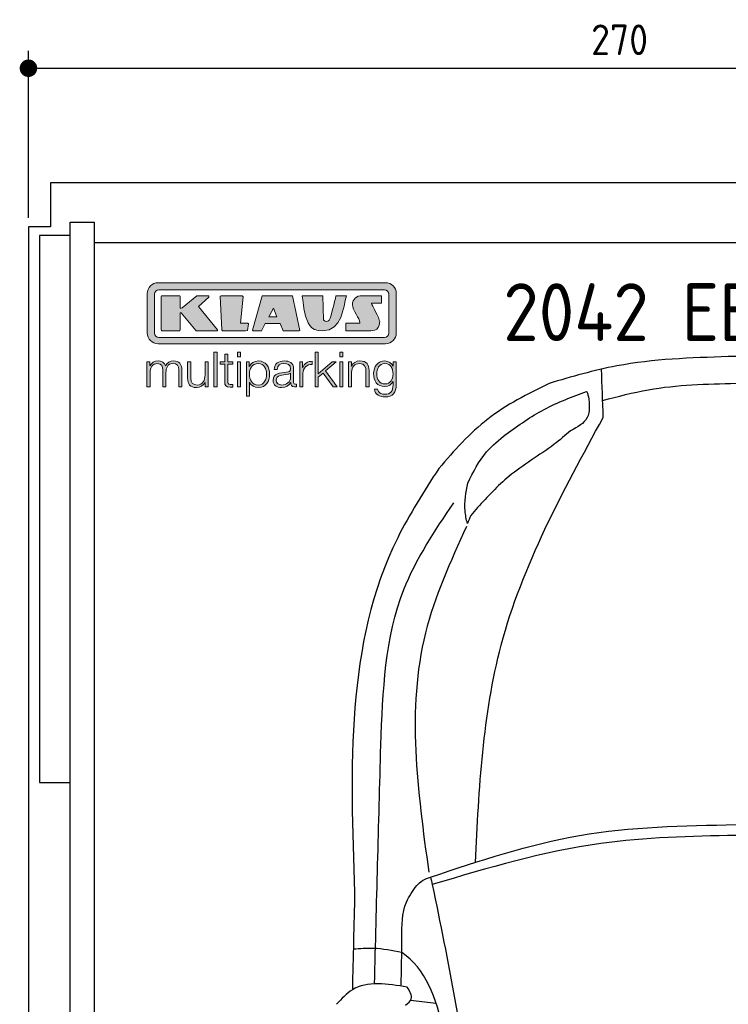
# Model space of a CAD drawing. Header units: millimetres. Extents: x -20 to 3211, y -1049 to 5673.
# Tile 3 of 4: x -20 to 1598, y 3423 to 5673. Entities that reach past the tile are written whole.
import ezdxf

# ---------------------------------------------------------------- set-up
doc = ezdxf.new("R2010")
doc.units = ezdxf.units.MM
for name, color, linetype in [('4', 3, 'Continuous'), ('5', 3, 'Continuous'), ('car', 1, 'Continuous'), ('Logo', 7, 'Continuous')]:
    doc.layers.add(name, color=color, linetype=linetype)
doc.styles.get("Standard").update_dxf_attribs({"font": 'ISOCP.SHX'})
doc.dimstyles.new('GEN-ISO', dxfattribs={"dimscale": 20, "dimtxt": 3.5, "dimasz": 2, "dimexe": 2, "dimexo": 1, "dimgap": 1.5, "dimtad": 1, "dimdec": 1, "dimdsep": 46, "dimtxsty": 'STANDARD', "dimblk": 'PUNKT', "dimcen": 2, "dimclrd": 256, "dimclre": 256, "dimclrt": 2, "dimadec": 0, "dimazin": 0, "dimtp": 0.1, "dimtm": 0.1, "dimtfac": 0.71, "dimtdec": 1, "dimtmove": 2, "dimatfit": 3, "dimldrblk": 'PUNKT', "dimfxl": 1, "dimtolj": 1, "dimarcsym": 0})

# ---------------------------------------------------------------- blocks, each defined once
blk = doc.blocks.new('PUNKT')
at = {"layer": '4', "color": 0, "linetype": 'ByBlock'}
blk.add_line((-0.5, 0), (-1, 0), dxfattribs=at)
at = {"layer": '4', "color": 0, "linetype": 'ByBlock', "const_width": 0.5}
blk.add_lwpolyline([(-0.25, 0, 1), (0.25, 0, 1)], format="xyb", close=True, dxfattribs=at)
blk = doc.blocks.new('*D7')
at = {"layer": '5', "lineweight": -2}
for p, q in [((0, 5220), (0, 5602.1)), ((2700, 5220), (2700, 5602.1)), ((40, 5562.1), (2660, 5562.1))]:
    blk.add_line(p, q, dxfattribs=at)
at = {"layer": 'DEFPOINTS', "color": 0}
for p in [(2700, 5562.1), (0, 5200), (2700, 5200)]:
    blk.add_point(p, dxfattribs=at)
at = {"layer": '5', "lineweight": -2, "xscale": 40, "yscale": 40, "zscale": 40, "rotation": 180}
blk.add_blockref('PUNKT', (0, 5562.1), dxfattribs=at)
at = {"layer": '5', "lineweight": -2, "xscale": 40, "yscale": 40, "zscale": 40}
blk.add_blockref('PUNKT', (2700, 5562.1), dxfattribs=at)
at = {"layer": '5', "color": 2, "insert": (1350, 5627.1), "char_height": 70, "attachment_point": 5}
blk.add_mtext('270', dxfattribs=at)
blk = doc.blocks.new('KLAUS')
at = {"layer": 'Logo'}
h = blk.add_hatch(color=8, dxfattribs=at)
h.dxf.hatch_style = 2
edge = h.paths.add_edge_path()
edge.add_spline(control_points=[(3.6, 29.09), (2.88, 29.09), (2.3, 28.51), (2.3, 27.8), (2.3, 27.8), (2.3, 16.11), (2.3, 16.11), (2.3, 15.39), (2.88, 14.81), (3.6, 14.81), (3.6, 14.81), (71.16, 14.81), (71.16, 14.81), (71.88, 14.81), (72.46, 15.39), (72.46, 16.11), (72.46, 16.11), (72.46, 27.8), (72.46, 27.8), (72.46, 28.51), (71.88, 29.09), (71.16, 29.09), (71.16, 29.09), (3.6, 29.09), (3.6, 29.09), (3.6, 29.09), (3.6, 29.09), (3.6, 29.09)], knot_values=[0, 0, 0, 0, 1, 1, 1, 2, 2, 2, 3, 3, 3, 4, 4, 4, 5, 5, 5, 6, 6, 6, 7, 7, 7, 8, 8, 8, 9, 9, 9, 9], degree=3, periodic=0)
edge = h.paths.add_edge_path()
edge.add_spline(control_points=[(3.35, 31.23), (3.35, 31.23), (71.47, 31.23), (71.47, 31.23), (73.26, 31.23), (74.71, 29.77), (74.71, 27.99), (74.71, 27.99), (74.71, 16.17), (74.71, 16.17), (74.71, 14.38), (73.26, 12.93), (71.47, 12.93), (71.47, 12.93), (3.35, 12.93), (3.35, 12.93), (1.56, 12.93), (0.11, 14.38), (0.11, 16.17), (0.11, 16.17), (0.11, 27.99), (0.11, 27.99), (0.11, 29.77), (1.56, 31.23), (3.35, 31.23), (3.35, 31.23), (3.35, 31.23), (3.35, 31.23)], knot_values=[0, 0, 0, 0, 1, 1, 1, 2, 2, 2, 3, 3, 3, 4, 4, 4, 5, 5, 5, 6, 6, 6, 7, 7, 7, 8, 8, 8, 9, 9, 9, 9], degree=3, periodic=0)
h = blk.add_hatch(color=8, dxfattribs=at)
h.dxf.hatch_style = 2
edge = h.paths.add_edge_path()
edge.add_spline(control_points=[(4.5, 27.33), (4.5, 27.33), (9.7, 27.33), (9.7, 27.33), (9.84, 27.33), (9.96, 27.22), (9.96, 27.08), (9.96, 27.08), (9.96, 23.69), (9.96, 23.69), (9.96, 23.69), (9.94, 23.64), (10.04, 23.59), (10.14, 23.53), (10.2, 23.57), (10.2, 23.57), (10.2, 23.57), (10.51, 23.75), (10.51, 23.75), (10.51, 23.75), (14.94, 27.33), (14.94, 27.33), (14.94, 27.33), (18.41, 27.33), (18.41, 27.33), (18.41, 27.33), (18.49, 27.33), (18.56, 27.2), (18.65, 27.04), (18.53, 26.91), (18.53, 26.91), (18.53, 26.91), (15.49, 24.11), (15.49, 24.11), (15.49, 24.11), (21.14, 17.06), (21.14, 17.06), (21.14, 17.06), (21.13, 16.91), (21.13, 16.91), (21.08, 16.84), (20.99, 16.82), (20.99, 16.82), (20.99, 16.82), (14.7, 16.82), (14.7, 16.82), (14.7, 16.82), (10.26, 22.17), (10.26, 22.17), (10.26, 22.17), (10.19, 22.24), (10.08, 22.21), (9.97, 22.18), (9.96, 22.11), (9.96, 22.11), (9.96, 22.11), (9.96, 17.08), (9.96, 17.08), (9.96, 16.94), (9.84, 16.82), (9.7, 16.82), (9.7, 16.82), (4.5, 16.82), (4.5, 16.82), (4.36, 16.82), (4.25, 16.94), (4.25, 17.08), (4.25, 17.08), (4.25, 27.08), (4.25, 27.08), (4.25, 27.22), (4.36, 27.33), (4.5, 27.33), (4.5, 27.33), (4.5, 27.33), (4.5, 27.33)], knot_values=[0, 0, 0, 0, 1, 1, 1, 2, 2, 2, 3, 3, 3, 4, 4, 4, 5, 5, 5, 6, 6, 6, 7, 7, 7, 8, 8, 8, 9, 9, 9, 10, 10, 10, 11, 11, 11, 12, 12, 12, 13, 13, 13, 14, 14, 14, 15, 15, 15, 16, 16, 16, 17, 17, 17, 18, 18, 18, 19, 19, 19, 20, 20, 20, 21, 21, 21, 22, 22, 22, 23, 23, 23, 24, 24, 24, 25, 25, 25, 25], degree=3, periodic=0)
h = blk.add_hatch(color=8, dxfattribs=at)
h.dxf.hatch_style = 2
h.paths.add_polyline_path([(22.42, 17.06), (21.97, 27.15), (22.24, 27.33), (28.55, 27.33), (28.86, 26.97), (28.01, 19.08), (30.26, 19.07), (30.44, 18.95), (30.08, 16.95), (29.49, 16.82), (22.6, 16.82)])
h = blk.add_hatch(color=8, dxfattribs=at)
h.paths.add_polyline_path([(36.52, 21.01), (38.93, 21.01), (37.87, 23.57)])
h.paths.add_polyline_path([(34.52, 27.33), (43.65, 27.33), (45.76, 16.94), (45.57, 16.82), (40.83, 16.82), (39.89, 18.95), (35.42, 18.95), (34.27, 16.82), (31.78, 16.82), (31.66, 17)])
h = blk.add_hatch(color=8, dxfattribs=at)
h.dxf.hatch_style = 2
edge = h.paths.add_edge_path()
edge.add_spline(control_points=[(52.69, 27.32), (52.69, 27.32), (52.88, 20.14), (52.88, 20.14), (53.01, 19.89), (53.2, 19.77), (53.43, 19.71), (53.91, 19.59), (54.43, 19.57), (54.64, 20.03), (55.23, 21.34), (56.27, 25.45), (56.6, 27.33), (56.6, 27.33), (59.77, 27.33), (59.77, 27.33), (58.77, 23.9), (58.56, 16.82), (52.63, 16.76), (48.72, 16.72), (48.01, 19.35), (47.27, 22.24), (46.89, 23.68), (46.54, 27.33), (46.54, 27.33), (46.54, 27.33), (52.69, 27.32), (52.69, 27.32), (52.69, 27.32), (52.69, 27.32), (52.69, 27.32)], knot_values=[0, 0, 0, 0, 1, 1, 1, 2, 2, 2, 3, 3, 3, 4, 4, 4, 5, 5, 5, 6, 6, 6, 7, 7, 7, 8, 8, 8, 9, 9, 9, 10, 10, 10, 10], degree=3, periodic=0)
h = blk.add_hatch(color=8, dxfattribs=at)
h.dxf.hatch_style = 2
edge = h.paths.add_edge_path()
edge.add_spline(control_points=[(64.46, 27.33), (64.46, 27.33), (70.31, 27.33), (70.31, 27.33), (70.31, 26.52), (70.31, 26.02), (70.31, 25.12), (70.31, 25.12), (67.3, 25.12), (67.3, 25.12), (67.24, 25.04), (67.25, 25.11), (67.25, 24.91), (67.25, 24.88), (69.73, 20.38), (69.73, 19.57), (69.73, 16.4), (67.22, 16.81), (65.9, 16.82), (65.9, 16.82), (59.59, 16.82), (59.59, 16.82), (59.59, 17.76), (59.59, 18.23), (59.59, 19.14), (59.59, 19.14), (63.75, 19.14), (63.75, 19.14), (63.82, 19.22), (63.81, 19.11), (63.81, 19.31), (63.81, 20.32), (61.58, 23.06), (61.58, 24.63), (61.58, 26.33), (62.83, 27.34), (64.46, 27.33), (64.46, 27.33), (64.46, 27.33), (64.46, 27.33)], knot_values=[0, 0, 0, 0, 1, 1, 1, 2, 2, 2, 3, 3, 3, 4, 4, 4, 5, 5, 5, 6, 6, 6, 7, 7, 7, 8, 8, 8, 9, 9, 9, 10, 10, 10, 11, 11, 11, 12, 12, 12, 13, 13, 13, 13], degree=3, periodic=0)
h = blk.add_hatch(color=30, dxfattribs=at)
h.dxf.hatch_style = 2
h.paths.add_polyline_path([(20.07, 0), (20.99, 0), (20.99, 10.45), (20.07, 10.45)])
h = blk.add_hatch(color=30, dxfattribs=at)
h.dxf.hatch_style = 2
edge = h.paths.add_edge_path()
edge.add_spline(control_points=[(24.22, 9.82), (24.22, 9.82), (23.3, 9.82), (23.3, 9.82), (23.3, 9.82), (23.3, 7.55), (23.3, 7.55), (23.3, 7.55), (21.98, 7.55), (21.98, 7.55), (21.98, 7.55), (21.98, 6.78), (21.98, 6.78), (21.98, 6.78), (23.3, 6.78), (23.3, 6.78), (23.3, 6.78), (23.3, 1.61), (23.3, 1.61), (23.28, 0.32), (23.71, -0.09), (24.94, -0.09), (25.22, -0.09), (25.48, -0.06), (25.76, -0.06), (25.76, -0.06), (25.76, 0.73), (25.76, 0.73), (25.5, 0.7), (25.23, 0.69), (24.97, 0.69), (24.31, 0.73), (24.22, 1.08), (24.22, 1.68), (24.22, 1.68), (24.22, 6.78), (24.22, 6.78), (24.22, 6.78), (25.76, 6.78), (25.76, 6.78), (25.76, 6.78), (25.76, 7.55), (25.76, 7.55), (25.76, 7.55), (24.22, 7.55), (24.22, 7.55), (24.22, 7.55), (24.22, 9.82), (24.22, 9.82), (24.22, 9.82), (24.22, 9.82), (24.22, 9.82)], knot_values=[0, 0, 0, 0, 1, 1, 1, 2, 2, 2, 3, 3, 3, 4, 4, 4, 5, 5, 5, 6, 6, 6, 7, 7, 7, 8, 8, 8, 9, 9, 9, 10, 10, 10, 11, 11, 11, 12, 12, 12, 13, 13, 13, 14, 14, 14, 15, 15, 15, 16, 16, 16, 17, 17, 17, 17], degree=3, periodic=0)
h = blk.add_hatch(color=30, dxfattribs=at)
h.paths.add_polyline_path([(27.1, 0), (28.03, 0), (28.03, 7.55), (27.1, 7.55)])
h.paths.add_polyline_path([(27.1, 8.98), (28.03, 8.98), (28.03, 10.45), (27.1, 10.45)])
h = blk.add_hatch(color=30, dxfattribs=at)
h.dxf.hatch_style = 2
h.paths.add_polyline_path([(50.4, 0), (51.32, 0), (51.32, 2.87), (52.82, 4.11), (55.8, 0), (56.96, 0), (53.52, 4.76), (56.74, 7.55), (55.51, 7.55), (51.32, 3.89), (51.32, 10.45), (50.4, 10.45)])
h = blk.add_hatch(color=30, dxfattribs=at)
h.paths.add_polyline_path([(57.74, 0), (58.66, 0), (58.66, 7.55), (57.74, 7.55)])
h.paths.add_polyline_path([(57.74, 8.98), (58.66, 8.98), (58.66, 10.45), (57.74, 10.45)])
h = blk.add_hatch(color=30, dxfattribs=at)
h.dxf.hatch_style = 2
edge = h.paths.add_edge_path()
edge.add_spline(control_points=[(0, 0), (0, 0), (0.92, 0), (0.92, 0), (0.92, 0), (0.92, 4.22), (0.92, 4.22), (0.94, 5.8), (1.58, 7), (3.18, 7), (4.35, 7), (4.77, 6.15), (4.76, 5.12), (4.76, 5.12), (4.76, 0), (4.76, 0), (4.76, 0), (5.68, 0), (5.68, 0), (5.68, 0), (5.68, 4.27), (5.68, 4.27), (5.68, 5.68), (6.14, 7), (7.73, 7), (9.05, 7), (9.52, 6.32), (9.52, 5.08), (9.52, 5.08), (9.52, 0), (9.52, 0), (9.52, 0), (10.44, 0), (10.44, 0), (10.44, 0), (10.44, 5.12), (10.44, 5.12), (10.44, 6.91), (9.59, 7.77), (7.94, 7.77), (6.94, 7.77), (5.99, 7.29), (5.54, 6.3), (5.26, 7.29), (4.36, 7.77), (3.37, 7.77), (2.17, 7.77), (1.38, 7.19), (0.89, 6.28), (0.89, 6.28), (0.85, 6.28), (0.85, 6.28), (0.85, 6.28), (0.85, 7.55), (0.85, 7.55), (0.85, 7.55), (0, 7.55), (0, 7.55), (0, 7.55), (0, 0), (0, 0), (0, 0), (0, 0), (0, 0)], knot_values=[0, 0, 0, 0, 1, 1, 1, 2, 2, 2, 3, 3, 3, 4, 4, 4, 5, 5, 5, 6, 6, 6, 7, 7, 7, 8, 8, 8, 9, 9, 9, 10, 10, 10, 11, 11, 11, 12, 12, 12, 13, 13, 13, 14, 14, 14, 15, 15, 15, 16, 16, 16, 17, 17, 17, 18, 18, 18, 19, 19, 19, 20, 20, 20, 21, 21, 21, 21], degree=3, periodic=0)
h = blk.add_hatch(color=30, dxfattribs=at)
h.dxf.hatch_style = 2
edge = h.paths.add_edge_path()
edge.add_spline(control_points=[(18.31, 7.55), (18.31, 7.55), (17.39, 7.55), (17.39, 7.55), (17.39, 7.55), (17.39, 3.59), (17.39, 3.59), (17.39, 2.05), (16.7, 0.56), (15.12, 0.56), (13.66, 0.56), (13.15, 1.27), (13.1, 2.64), (13.1, 2.64), (13.1, 7.55), (13.1, 7.55), (13.1, 7.55), (12.18, 7.55), (12.18, 7.55), (12.18, 7.55), (12.18, 2.65), (12.18, 2.65), (12.18, 0.89), (12.93, -0.22), (14.83, -0.22), (15.96, -0.22), (16.95, 0.35), (17.44, 1.36), (17.44, 1.36), (17.47, 1.36), (17.47, 1.36), (17.47, 1.36), (17.47, 0), (17.47, 0), (17.47, 0), (18.31, 0), (18.31, 0), (18.31, 0), (18.31, 7.55), (18.31, 7.55), (18.31, 7.55), (18.31, 7.55), (18.31, 7.55)], knot_values=[0, 0, 0, 0, 1, 1, 1, 2, 2, 2, 3, 3, 3, 4, 4, 4, 5, 5, 5, 6, 6, 6, 7, 7, 7, 8, 8, 8, 9, 9, 9, 10, 10, 10, 11, 11, 11, 12, 12, 12, 13, 13, 13, 14, 14, 14, 14], degree=3, periodic=0)
h = blk.add_hatch(color=30, dxfattribs=at)
edge = h.paths.add_edge_path()
edge.add_spline(control_points=[(35.84, 3.78), (35.84, 2.21), (35.12, 0.56), (33.37, 0.56), (31.4, 0.56), (30.72, 2.21), (30.72, 3.78), (30.72, 5.49), (31.33, 7), (33.37, 7), (35.12, 7), (35.84, 5.34), (35.84, 3.78), (35.84, 3.78), (35.84, 3.78), (35.84, 3.78)], knot_values=[0, 0, 0, 0, 1, 1, 1, 2, 2, 2, 3, 3, 3, 4, 4, 4, 5, 5, 5, 5], degree=3, periodic=0)
edge = h.paths.add_edge_path()
edge.add_spline(control_points=[(29.79, -2.8), (29.79, -2.8), (30.72, -2.8), (30.72, -2.8), (30.72, -2.8), (30.72, 1.43), (30.72, 1.43), (30.72, 1.43), (30.74, 1.43), (30.74, 1.43), (31.14, 0.35), (32.24, -0.22), (33.37, -0.22), (35.66, -0.22), (36.76, 1.64), (36.76, 3.78), (36.76, 5.91), (35.66, 7.77), (33.37, 7.77), (32.15, 7.77), (31.1, 7.14), (30.67, 6.12), (30.67, 6.12), (30.64, 6.12), (30.64, 6.12), (30.64, 6.12), (30.64, 7.55), (30.64, 7.55), (30.64, 7.55), (29.79, 7.55), (29.79, 7.55), (29.79, 7.55), (29.79, -2.8), (29.79, -2.8), (29.79, -2.8), (29.79, -2.8), (29.79, -2.8)], knot_values=[0, 0, 0, 0, 1, 1, 1, 2, 2, 2, 3, 3, 3, 4, 4, 4, 5, 5, 5, 6, 6, 6, 7, 7, 7, 8, 8, 8, 9, 9, 9, 10, 10, 10, 11, 11, 11, 12, 12, 12, 12], degree=3, periodic=0)
h = blk.add_hatch(color=30, dxfattribs=at)
edge = h.paths.add_edge_path()
edge.add_spline(control_points=[(43.03, 2.93), (43.04, 1.45), (41.8, 0.56), (40.39, 0.56), (39.53, 0.56), (38.71, 1.13), (38.71, 2.05), (38.71, 3.53), (40.66, 3.51), (42.22, 3.79), (42.47, 3.84), (42.88, 3.91), (43, 4.13), (43, 4.13), (43.03, 4.13), (43.03, 4.13), (43.03, 4.13), (43.03, 2.93), (43.03, 2.93), (43.03, 2.93), (43.03, 2.93), (43.03, 2.93)], knot_values=[0, 0, 0, 0, 1, 1, 1, 2, 2, 2, 3, 3, 3, 4, 4, 4, 5, 5, 5, 6, 6, 6, 7, 7, 7, 7], degree=3, periodic=0)
edge = h.paths.add_edge_path()
edge.add_spline(control_points=[(39.03, 5.24), (39.06, 6.47), (39.91, 7), (41.05, 7), (42.14, 7), (43.03, 6.69), (43.03, 5.45), (43.03, 4.61), (42.6, 4.51), (41.84, 4.42), (39.85, 4.19), (37.79, 4.11), (37.79, 1.99), (37.79, 0.47), (38.93, -0.22), (40.32, -0.22), (41.77, -0.22), (42.43, 0.34), (43.07, 1.32), (43.07, 1.32), (43.1, 1.32), (43.1, 1.32), (43.1, 0.53), (43.25, 0), (44.19, 0), (44.43, 0), (44.58, 0.01), (44.79, 0.06), (44.79, 0.06), (44.79, 0.83), (44.79, 0.83), (44.71, 0.81), (44.6, 0.78), (44.49, 0.78), (44.13, 0.78), (43.95, 0.98), (43.95, 1.33), (43.95, 1.33), (43.95, 5.34), (43.95, 5.34), (43.95, 7.36), (42.5, 7.77), (41.17, 7.77), (39.44, 7.77), (38.2, 7.01), (38.11, 5.24), (38.11, 5.24), (39.03, 5.24), (39.03, 5.24), (39.03, 5.24), (39.03, 5.24), (39.03, 5.24)], knot_values=[0, 0, 0, 0, 1, 1, 1, 2, 2, 2, 3, 3, 3, 4, 4, 4, 5, 5, 5, 6, 6, 6, 7, 7, 7, 8, 8, 8, 9, 9, 9, 10, 10, 10, 11, 11, 11, 12, 12, 12, 13, 13, 13, 14, 14, 14, 15, 15, 15, 16, 16, 16, 17, 17, 17, 17], degree=3, periodic=0)
h = blk.add_hatch(color=30, dxfattribs=at)
h.dxf.hatch_style = 2
edge = h.paths.add_edge_path()
edge.add_spline(control_points=[(45.79, 0), (45.79, 0), (46.71, 0), (46.71, 0), (46.71, 0), (46.71, 4.03), (46.71, 4.03), (46.71, 5.59), (47.85, 6.82), (49.52, 6.73), (49.52, 6.73), (49.52, 7.66), (49.52, 7.66), (48.16, 7.72), (47.14, 7), (46.67, 5.78), (46.67, 5.78), (46.64, 5.78), (46.64, 5.78), (46.64, 5.78), (46.64, 7.55), (46.64, 7.55), (46.64, 7.55), (45.79, 7.55), (45.79, 7.55), (45.79, 7.55), (45.79, 0), (45.79, 0), (45.79, 0), (45.79, 0), (45.79, 0)], knot_values=[0, 0, 0, 0, 1, 1, 1, 2, 2, 2, 3, 3, 3, 4, 4, 4, 5, 5, 5, 6, 6, 6, 7, 7, 7, 8, 8, 8, 9, 9, 9, 10, 10, 10, 10], degree=3, periodic=0)
h = blk.add_hatch(color=30, dxfattribs=at)
h.dxf.hatch_style = 2
edge = h.paths.add_edge_path()
edge.add_spline(control_points=[(60.41, 0), (60.41, 0), (61.33, 0), (61.33, 0), (61.33, 0), (61.33, 4.41), (61.33, 4.41), (61.36, 5.89), (62.24, 7), (63.7, 7), (65.2, 7), (65.62, 6.02), (65.62, 4.71), (65.62, 4.71), (65.62, 0), (65.62, 0), (65.62, 0), (66.54, 0), (66.54, 0), (66.54, 0), (66.54, 4.86), (66.54, 4.86), (66.54, 6.66), (65.9, 7.77), (63.78, 7.77), (62.71, 7.77), (61.7, 7.16), (61.36, 6.25), (61.36, 6.25), (61.33, 6.25), (61.33, 6.25), (61.33, 6.25), (61.33, 7.55), (61.33, 7.55), (61.33, 7.55), (60.41, 7.55), (60.41, 7.55), (60.41, 7.55), (60.41, 0), (60.41, 0), (60.41, 0), (60.41, 0), (60.41, 0)], knot_values=[0, 0, 0, 0, 1, 1, 1, 2, 2, 2, 3, 3, 3, 4, 4, 4, 5, 5, 5, 6, 6, 6, 7, 7, 7, 8, 8, 8, 9, 9, 9, 10, 10, 10, 11, 11, 11, 12, 12, 12, 13, 13, 13, 14, 14, 14, 14], degree=3, periodic=0)
h = blk.add_hatch(color=30, dxfattribs=at)
edge = h.paths.add_edge_path()
edge.add_spline(control_points=[(71.32, 0.86), (69.62, 0.86), (68.83, 2.34), (68.83, 3.86), (68.83, 5.43), (69.56, 7), (71.32, 7), (73.06, 7), (73.75, 5.34), (73.75, 3.86), (73.75, 2.33), (72.91, 0.86), (71.32, 0.86), (71.32, 0.86), (71.32, 0.86), (71.32, 0.86)], knot_values=[0, 0, 0, 0, 1, 1, 1, 2, 2, 2, 3, 3, 3, 4, 4, 4, 5, 5, 5, 5], degree=3, periodic=0)
edge = h.paths.add_edge_path()
edge.add_spline(control_points=[(74.67, 7.55), (74.67, 7.55), (73.75, 7.55), (73.75, 7.55), (73.75, 7.55), (73.75, 6.25), (73.75, 6.25), (73.75, 6.25), (73.72, 6.25), (73.72, 6.25), (73.35, 7.09), (72.41, 7.77), (71.32, 7.77), (69.13, 7.77), (67.9, 6.05), (67.9, 3.97), (67.9, 1.82), (68.9, 0.09), (71.32, 0.09), (72.4, 0.09), (73.29, 0.72), (73.72, 1.64), (73.72, 1.64), (73.75, 1.64), (73.75, 1.64), (73.75, 1.64), (73.75, 0.61), (73.75, 0.61), (73.75, -1.23), (73.01, -2.24), (71.32, -2.24), (70.29, -2.24), (69.31, -1.85), (69.1, -0.73), (69.1, -0.73), (68.18, -0.73), (68.18, -0.73), (68.31, -2.34), (69.81, -3.02), (71.32, -3.02), (73.79, -3.02), (74.65, -1.64), (74.67, 0.61), (74.67, 0.61), (74.67, 7.55), (74.67, 7.55), (74.67, 7.55), (74.67, 7.55), (74.67, 7.55)], knot_values=[0, 0, 0, 0, 1, 1, 1, 2, 2, 2, 3, 3, 3, 4, 4, 4, 5, 5, 5, 6, 6, 6, 7, 7, 7, 8, 8, 8, 9, 9, 9, 10, 10, 10, 11, 11, 11, 12, 12, 12, 13, 13, 13, 14, 14, 14, 15, 15, 15, 16, 16, 16, 16], degree=3, periodic=0)
at = {"layer": 'Logo', "lineweight": 0}
for points in [[(22.42, 17.06), (21.97, 27.15), (22.24, 27.33), (28.55, 27.33), (28.86, 26.97), (28.01, 19.08), (30.26, 19.07), (30.44, 18.95), (30.08, 16.95), (29.49, 16.82), (22.6, 16.82), (22.42, 17.06), (22.42, 17.06)], [(34.52, 27.33), (43.65, 27.33), (45.76, 16.94), (45.57, 16.82), (40.83, 16.82), (39.89, 18.95), (35.42, 18.95), (34.27, 16.82), (31.78, 16.82), (31.66, 17), (34.52, 27.33), (34.52, 27.33)], [(36.52, 21.01), (38.93, 21.01), (37.87, 23.57), (36.52, 21.01), (36.52, 21.01)], [(20.07, 0), (20.99, 0), (20.99, 10.45), (20.07, 10.45), (20.07, 0), (20.07, 0)], [(27.1, 8.98), (28.03, 8.98), (28.03, 10.45), (27.1, 10.45), (27.1, 8.98), (27.1, 8.98)], [(50.4, 0), (51.32, 0), (51.32, 2.87), (52.82, 4.11), (55.8, 0), (56.96, 0), (53.52, 4.76), (56.74, 7.55), (55.51, 7.55), (51.32, 3.89), (51.32, 10.45), (50.4, 10.45), (50.4, 0), (50.4, 0)], [(57.74, 8.98), (58.66, 8.98), (58.66, 10.45), (57.74, 10.45), (57.74, 8.98), (57.74, 8.98)], [(27.1, 0), (28.03, 0), (28.03, 7.55), (27.1, 7.55), (27.1, 0), (27.1, 0)], [(57.74, 0), (58.66, 0), (58.66, 7.55), (57.74, 7.55), (57.74, 0), (57.74, 0)]]:
    blk.add_lwpolyline(points, dxfattribs=at)
for points, knots in [([(3.35, 31.23), (3.35, 31.23), (71.47, 31.23), (71.47, 31.23), (73.26, 31.23), (74.71, 29.77), (74.71, 27.99), (74.71, 27.99), (74.71, 16.17), (74.71, 16.17), (74.71, 14.38), (73.26, 12.93), (71.47, 12.93), (71.47, 12.93), (3.35, 12.93), (3.35, 12.93), (1.56, 12.93), (0.11, 14.38), (0.11, 16.17), (0.11, 16.17), (0.11, 27.99), (0.11, 27.99), (0.11, 29.77), (1.56, 31.23), (3.35, 31.23), (3.35, 31.23), (3.35, 31.23), (3.35, 31.23)], [0, 0, 0, 0, 1, 1, 1, 2, 2, 2, 3, 3, 3, 4, 4, 4, 5, 5, 5, 6, 6, 6, 7, 7, 7, 8, 8, 8, 9, 9, 9, 9]), ([(3.6, 29.09), (2.88, 29.09), (2.3, 28.51), (2.3, 27.8), (2.3, 27.8), (2.3, 16.11), (2.3, 16.11), (2.3, 15.39), (2.88, 14.81), (3.6, 14.81), (3.6, 14.81), (71.16, 14.81), (71.16, 14.81), (71.88, 14.81), (72.46, 15.39), (72.46, 16.11), (72.46, 16.11), (72.46, 27.8), (72.46, 27.8), (72.46, 28.51), (71.88, 29.09), (71.16, 29.09), (71.16, 29.09), (3.6, 29.09), (3.6, 29.09), (3.6, 29.09), (3.6, 29.09), (3.6, 29.09)], [0, 0, 0, 0, 1, 1, 1, 2, 2, 2, 3, 3, 3, 4, 4, 4, 5, 5, 5, 6, 6, 6, 7, 7, 7, 8, 8, 8, 9, 9, 9, 9]), ([(4.5, 27.33), (4.5, 27.33), (9.7, 27.33), (9.7, 27.33), (9.84, 27.33), (9.96, 27.22), (9.96, 27.08), (9.96, 27.08), (9.96, 23.69), (9.96, 23.69), (9.96, 23.69), (9.94, 23.64), (10.04, 23.59), (10.14, 23.53), (10.2, 23.57), (10.2, 23.57), (10.2, 23.57), (10.51, 23.75), (10.51, 23.75), (10.51, 23.75), (14.94, 27.33), (14.94, 27.33), (14.94, 27.33), (18.41, 27.33), (18.41, 27.33), (18.41, 27.33), (18.49, 27.33), (18.56, 27.2), (18.65, 27.04), (18.53, 26.91), (18.53, 26.91), (18.53, 26.91), (15.49, 24.11), (15.49, 24.11), (15.49, 24.11), (21.14, 17.06), (21.14, 17.06), (21.14, 17.06), (21.13, 16.91), (21.13, 16.91), (21.08, 16.84), (20.99, 16.82), (20.99, 16.82), (20.99, 16.82), (14.7, 16.82), (14.7, 16.82), (14.7, 16.82), (10.26, 22.17), (10.26, 22.17), (10.26, 22.17), (10.19, 22.24), (10.08, 22.21), (9.97, 22.18), (9.96, 22.11), (9.96, 22.11), (9.96, 22.11), (9.96, 17.08), (9.96, 17.08), (9.96, 16.94), (9.84, 16.82), (9.7, 16.82), (9.7, 16.82), (4.5, 16.82), (4.5, 16.82), (4.36, 16.82), (4.25, 16.94), (4.25, 17.08), (4.25, 17.08), (4.25, 27.08), (4.25, 27.08), (4.25, 27.22), (4.36, 27.33), (4.5, 27.33), (4.5, 27.33), (4.5, 27.33), (4.5, 27.33)], [0, 0, 0, 0, 1, 1, 1, 2, 2, 2, 3, 3, 3, 4, 4, 4, 5, 5, 5, 6, 6, 6, 7, 7, 7, 8, 8, 8, 9, 9, 9, 10, 10, 10, 11, 11, 11, 12, 12, 12, 13, 13, 13, 14, 14, 14, 15, 15, 15, 16, 16, 16, 17, 17, 17, 18, 18, 18, 19, 19, 19, 20, 20, 20, 21, 21, 21, 22, 22, 22, 23, 23, 23, 24, 24, 24, 25, 25, 25, 25]), ([(52.69, 27.32), (52.69, 27.32), (52.88, 20.14), (52.88, 20.14), (53.01, 19.89), (53.2, 19.77), (53.43, 19.71), (53.91, 19.59), (54.43, 19.57), (54.64, 20.03), (55.23, 21.34), (56.27, 25.45), (56.6, 27.33), (56.6, 27.33), (59.77, 27.33), (59.77, 27.33), (58.77, 23.9), (58.56, 16.82), (52.63, 16.76), (48.72, 16.72), (48.01, 19.35), (47.27, 22.24), (46.89, 23.68), (46.54, 27.33), (46.54, 27.33), (46.54, 27.33), (52.69, 27.32), (52.69, 27.32), (52.69, 27.32), (52.69, 27.32), (52.69, 27.32)], [0, 0, 0, 0, 1, 1, 1, 2, 2, 2, 3, 3, 3, 4, 4, 4, 5, 5, 5, 6, 6, 6, 7, 7, 7, 8, 8, 8, 9, 9, 9, 10, 10, 10, 10]), ([(64.46, 27.33), (64.46, 27.33), (70.31, 27.33), (70.31, 27.33), (70.31, 26.52), (70.31, 26.02), (70.31, 25.12), (70.31, 25.12), (67.3, 25.12), (67.3, 25.12), (67.24, 25.04), (67.25, 25.11), (67.25, 24.91), (67.25, 24.88), (69.73, 20.38), (69.73, 19.57), (69.73, 16.4), (67.22, 16.81), (65.9, 16.82), (65.9, 16.82), (59.59, 16.82), (59.59, 16.82), (59.59, 17.76), (59.59, 18.23), (59.59, 19.14), (59.59, 19.14), (63.75, 19.14), (63.75, 19.14), (63.82, 19.22), (63.81, 19.11), (63.81, 19.31), (63.81, 20.32), (61.58, 23.06), (61.58, 24.63), (61.58, 26.33), (62.83, 27.34), (64.46, 27.33), (64.46, 27.33), (64.46, 27.33), (64.46, 27.33)], [0, 0, 0, 0, 1, 1, 1, 2, 2, 2, 3, 3, 3, 4, 4, 4, 5, 5, 5, 6, 6, 6, 7, 7, 7, 8, 8, 8, 9, 9, 9, 10, 10, 10, 11, 11, 11, 12, 12, 12, 13, 13, 13, 13]), ([(24.22, 9.82), (24.22, 9.82), (23.3, 9.82), (23.3, 9.82), (23.3, 9.82), (23.3, 7.55), (23.3, 7.55), (23.3, 7.55), (21.98, 7.55), (21.98, 7.55), (21.98, 7.55), (21.98, 6.78), (21.98, 6.78), (21.98, 6.78), (23.3, 6.78), (23.3, 6.78), (23.3, 6.78), (23.3, 1.61), (23.3, 1.61), (23.28, 0.32), (23.71, -0.09), (24.94, -0.09), (25.22, -0.09), (25.48, -0.06), (25.76, -0.06), (25.76, -0.06), (25.76, 0.73), (25.76, 0.73), (25.5, 0.7), (25.23, 0.69), (24.97, 0.69), (24.31, 0.73), (24.22, 1.08), (24.22, 1.68), (24.22, 1.68), (24.22, 6.78), (24.22, 6.78), (24.22, 6.78), (25.76, 6.78), (25.76, 6.78), (25.76, 6.78), (25.76, 7.55), (25.76, 7.55), (25.76, 7.55), (24.22, 7.55), (24.22, 7.55), (24.22, 7.55), (24.22, 9.82), (24.22, 9.82), (24.22, 9.82), (24.22, 9.82), (24.22, 9.82)], [0, 0, 0, 0, 1, 1, 1, 2, 2, 2, 3, 3, 3, 4, 4, 4, 5, 5, 5, 6, 6, 6, 7, 7, 7, 8, 8, 8, 9, 9, 9, 10, 10, 10, 11, 11, 11, 12, 12, 12, 13, 13, 13, 14, 14, 14, 15, 15, 15, 16, 16, 16, 17, 17, 17, 17]), ([(0, 0), (0, 0), (0.92, 0), (0.92, 0), (0.92, 0), (0.92, 4.22), (0.92, 4.22), (0.94, 5.8), (1.58, 7), (3.18, 7), (4.35, 7), (4.77, 6.15), (4.76, 5.12), (4.76, 5.12), (4.76, 0), (4.76, 0), (4.76, 0), (5.68, 0), (5.68, 0), (5.68, 0), (5.68, 4.27), (5.68, 4.27), (5.68, 5.68), (6.14, 7), (7.73, 7), (9.05, 7), (9.52, 6.32), (9.52, 5.08), (9.52, 5.08), (9.52, 0), (9.52, 0), (9.52, 0), (10.44, 0), (10.44, 0), (10.44, 0), (10.44, 5.12), (10.44, 5.12), (10.44, 6.91), (9.59, 7.77), (7.94, 7.77), (6.94, 7.77), (5.99, 7.29), (5.54, 6.3), (5.26, 7.29), (4.36, 7.77), (3.37, 7.77), (2.17, 7.77), (1.38, 7.19), (0.89, 6.28), (0.89, 6.28), (0.85, 6.28), (0.85, 6.28), (0.85, 6.28), (0.85, 7.55), (0.85, 7.55), (0.85, 7.55), (0, 7.55), (0, 7.55), (0, 7.55), (0, 0), (0, 0), (0, 0), (0, 0), (0, 0)], [0, 0, 0, 0, 1, 1, 1, 2, 2, 2, 3, 3, 3, 4, 4, 4, 5, 5, 5, 6, 6, 6, 7, 7, 7, 8, 8, 8, 9, 9, 9, 10, 10, 10, 11, 11, 11, 12, 12, 12, 13, 13, 13, 14, 14, 14, 15, 15, 15, 16, 16, 16, 17, 17, 17, 18, 18, 18, 19, 19, 19, 20, 20, 20, 21, 21, 21, 21]), ([(18.31, 7.55), (18.31, 7.55), (17.39, 7.55), (17.39, 7.55), (17.39, 7.55), (17.39, 3.59), (17.39, 3.59), (17.39, 2.05), (16.7, 0.56), (15.12, 0.56), (13.66, 0.56), (13.15, 1.27), (13.1, 2.64), (13.1, 2.64), (13.1, 7.55), (13.1, 7.55), (13.1, 7.55), (12.18, 7.55), (12.18, 7.55), (12.18, 7.55), (12.18, 2.65), (12.18, 2.65), (12.18, 0.89), (12.93, -0.22), (14.83, -0.22), (15.96, -0.22), (16.95, 0.35), (17.44, 1.36), (17.44, 1.36), (17.47, 1.36), (17.47, 1.36), (17.47, 1.36), (17.47, 0), (17.47, 0), (17.47, 0), (18.31, 0), (18.31, 0), (18.31, 0), (18.31, 7.55), (18.31, 7.55), (18.31, 7.55), (18.31, 7.55), (18.31, 7.55)], [0, 0, 0, 0, 1, 1, 1, 2, 2, 2, 3, 3, 3, 4, 4, 4, 5, 5, 5, 6, 6, 6, 7, 7, 7, 8, 8, 8, 9, 9, 9, 10, 10, 10, 11, 11, 11, 12, 12, 12, 13, 13, 13, 14, 14, 14, 14]), ([(29.79, -2.8), (29.79, -2.8), (30.72, -2.8), (30.72, -2.8), (30.72, -2.8), (30.72, 1.43), (30.72, 1.43), (30.72, 1.43), (30.74, 1.43), (30.74, 1.43), (31.14, 0.35), (32.24, -0.22), (33.37, -0.22), (35.66, -0.22), (36.76, 1.64), (36.76, 3.78), (36.76, 5.91), (35.66, 7.77), (33.37, 7.77), (32.15, 7.77), (31.1, 7.14), (30.67, 6.12), (30.67, 6.12), (30.64, 6.12), (30.64, 6.12), (30.64, 6.12), (30.64, 7.55), (30.64, 7.55), (30.64, 7.55), (29.79, 7.55), (29.79, 7.55), (29.79, 7.55), (29.79, -2.8), (29.79, -2.8), (29.79, -2.8), (29.79, -2.8), (29.79, -2.8)], [0, 0, 0, 0, 1, 1, 1, 2, 2, 2, 3, 3, 3, 4, 4, 4, 5, 5, 5, 6, 6, 6, 7, 7, 7, 8, 8, 8, 9, 9, 9, 10, 10, 10, 11, 11, 11, 12, 12, 12, 12]), ([(35.84, 3.78), (35.84, 2.21), (35.12, 0.56), (33.37, 0.56), (31.4, 0.56), (30.72, 2.21), (30.72, 3.78), (30.72, 5.49), (31.33, 7), (33.37, 7), (35.12, 7), (35.84, 5.34), (35.84, 3.78), (35.84, 3.78), (35.84, 3.78), (35.84, 3.78)], [0, 0, 0, 0, 1, 1, 1, 2, 2, 2, 3, 3, 3, 4, 4, 4, 5, 5, 5, 5]), ([(39.03, 5.24), (39.06, 6.47), (39.91, 7), (41.05, 7), (42.14, 7), (43.03, 6.69), (43.03, 5.45), (43.03, 4.61), (42.6, 4.51), (41.84, 4.42), (39.85, 4.19), (37.79, 4.11), (37.79, 1.99), (37.79, 0.47), (38.93, -0.22), (40.32, -0.22), (41.77, -0.22), (42.43, 0.34), (43.07, 1.32), (43.07, 1.32), (43.1, 1.32), (43.1, 1.32), (43.1, 0.53), (43.25, 0), (44.19, 0), (44.43, 0), (44.58, 0.01), (44.79, 0.06), (44.79, 0.06), (44.79, 0.83), (44.79, 0.83), (44.71, 0.81), (44.6, 0.78), (44.49, 0.78), (44.13, 0.78), (43.95, 0.98), (43.95, 1.33), (43.95, 1.33), (43.95, 5.34), (43.95, 5.34), (43.95, 7.36), (42.5, 7.77), (41.17, 7.77), (39.44, 7.77), (38.2, 7.01), (38.11, 5.24), (38.11, 5.24), (39.03, 5.24), (39.03, 5.24), (39.03, 5.24), (39.03, 5.24), (39.03, 5.24)], [0, 0, 0, 0, 1, 1, 1, 2, 2, 2, 3, 3, 3, 4, 4, 4, 5, 5, 5, 6, 6, 6, 7, 7, 7, 8, 8, 8, 9, 9, 9, 10, 10, 10, 11, 11, 11, 12, 12, 12, 13, 13, 13, 14, 14, 14, 15, 15, 15, 16, 16, 16, 17, 17, 17, 17]), ([(45.79, 0), (45.79, 0), (46.71, 0), (46.71, 0), (46.71, 0), (46.71, 4.03), (46.71, 4.03), (46.71, 5.59), (47.85, 6.82), (49.52, 6.73), (49.52, 6.73), (49.52, 7.66), (49.52, 7.66), (48.16, 7.72), (47.14, 7), (46.67, 5.78), (46.67, 5.78), (46.64, 5.78), (46.64, 5.78), (46.64, 5.78), (46.64, 7.55), (46.64, 7.55), (46.64, 7.55), (45.79, 7.55), (45.79, 7.55), (45.79, 7.55), (45.79, 0), (45.79, 0), (45.79, 0), (45.79, 0), (45.79, 0)], [0, 0, 0, 0, 1, 1, 1, 2, 2, 2, 3, 3, 3, 4, 4, 4, 5, 5, 5, 6, 6, 6, 7, 7, 7, 8, 8, 8, 9, 9, 9, 10, 10, 10, 10]), ([(60.41, 0), (60.41, 0), (61.33, 0), (61.33, 0), (61.33, 0), (61.33, 4.41), (61.33, 4.41), (61.36, 5.89), (62.24, 7), (63.7, 7), (65.2, 7), (65.62, 6.02), (65.62, 4.71), (65.62, 4.71), (65.62, 0), (65.62, 0), (65.62, 0), (66.54, 0), (66.54, 0), (66.54, 0), (66.54, 4.86), (66.54, 4.86), (66.54, 6.66), (65.9, 7.77), (63.78, 7.77), (62.71, 7.77), (61.7, 7.16), (61.36, 6.25), (61.36, 6.25), (61.33, 6.25), (61.33, 6.25), (61.33, 6.25), (61.33, 7.55), (61.33, 7.55), (61.33, 7.55), (60.41, 7.55), (60.41, 7.55), (60.41, 7.55), (60.41, 0), (60.41, 0), (60.41, 0), (60.41, 0), (60.41, 0)], [0, 0, 0, 0, 1, 1, 1, 2, 2, 2, 3, 3, 3, 4, 4, 4, 5, 5, 5, 6, 6, 6, 7, 7, 7, 8, 8, 8, 9, 9, 9, 10, 10, 10, 11, 11, 11, 12, 12, 12, 13, 13, 13, 14, 14, 14, 14]), ([(74.67, 7.55), (74.67, 7.55), (73.75, 7.55), (73.75, 7.55), (73.75, 7.55), (73.75, 6.25), (73.75, 6.25), (73.75, 6.25), (73.72, 6.25), (73.72, 6.25), (73.35, 7.09), (72.41, 7.77), (71.32, 7.77), (69.13, 7.77), (67.9, 6.05), (67.9, 3.97), (67.9, 1.82), (68.9, 0.09), (71.32, 0.09), (72.4, 0.09), (73.29, 0.72), (73.72, 1.64), (73.72, 1.64), (73.75, 1.64), (73.75, 1.64), (73.75, 1.64), (73.75, 0.61), (73.75, 0.61), (73.75, -1.23), (73.01, -2.24), (71.32, -2.24), (70.29, -2.24), (69.31, -1.85), (69.1, -0.73), (69.1, -0.73), (68.18, -0.73), (68.18, -0.73), (68.31, -2.34), (69.81, -3.02), (71.32, -3.02), (73.79, -3.02), (74.65, -1.64), (74.67, 0.61), (74.67, 0.61), (74.67, 7.55), (74.67, 7.55), (74.67, 7.55), (74.67, 7.55), (74.67, 7.55)], [0, 0, 0, 0, 1, 1, 1, 2, 2, 2, 3, 3, 3, 4, 4, 4, 5, 5, 5, 6, 6, 6, 7, 7, 7, 8, 8, 8, 9, 9, 9, 10, 10, 10, 11, 11, 11, 12, 12, 12, 13, 13, 13, 14, 14, 14, 15, 15, 15, 16, 16, 16, 16]), ([(71.32, 0.86), (69.62, 0.86), (68.83, 2.34), (68.83, 3.86), (68.83, 5.43), (69.56, 7), (71.32, 7), (73.06, 7), (73.75, 5.34), (73.75, 3.86), (73.75, 2.33), (72.91, 0.86), (71.32, 0.86), (71.32, 0.86), (71.32, 0.86), (71.32, 0.86)], [0, 0, 0, 0, 1, 1, 1, 2, 2, 2, 3, 3, 3, 4, 4, 4, 5, 5, 5, 5]), ([(43.03, 2.93), (43.04, 1.45), (41.8, 0.56), (40.39, 0.56), (39.53, 0.56), (38.71, 1.13), (38.71, 2.05), (38.71, 3.53), (40.66, 3.51), (42.22, 3.79), (42.47, 3.84), (42.88, 3.91), (43, 4.13), (43, 4.13), (43.03, 4.13), (43.03, 4.13), (43.03, 4.13), (43.03, 2.93), (43.03, 2.93), (43.03, 2.93), (43.03, 2.93), (43.03, 2.93)], [0, 0, 0, 0, 1, 1, 1, 2, 2, 2, 3, 3, 3, 4, 4, 4, 5, 5, 5, 6, 6, 6, 7, 7, 7, 7])]:
    blk.add_open_spline(points, degree=3, knots=knots, dxfattribs=at)

msp = doc.modelspace()

# ---------------------------------------------------------------- linework, layer by layer
msp.add_line((2550, 5163.5), (150, 5163.5))
msp.add_lwpolyline([(2700, 5200), (2650, 5200), (2650, 5300), (50, 5300), (50, 5200), (0, 5200), (0, 1400), (50, 1400), (50, 0), (2650, 0), (2650, 1400), (2700, 1400)], close=True)
for points in [[(95, 5210), (150, 5210), (150, 30), (122.5, 30)], [(95, 250), (95, 5210)], [(150, 5210), (150, 30)], [(95, 5180), (25, 5180), (25, 3930), (95, 3930)]]:
    msp.add_lwpolyline(points)
at = {"layer": 'car'}
for p, q in [((1616.22, 4903.39), (1598.3, 4903.04)), ((872.51, 3432.29), (931.08, 3425.92))]:
    msp.add_line(p, q, dxfattribs=at)
for points, knots in [([(1598.3, 4903.04), (1512.73, 4900.38), (1373.56, 4896.04), (1240.28, 4856.91), (1188.94, 4841.84)], [0, 0, 0, 0, 255.3446186, 415.3287853, 415.3287853, 415.3287853, 415.3287853]), ([(1188.94, 4841.84), (1140.06, 4817.53), (1043.31, 4769.43), (972.32, 4688), (937.2, 4647.71)], [0, 0, 0, 0, 162.017862, 320.6852105, 320.6852105, 320.6852105, 320.6852105]), ([(1311.35, 4803.11), (1345.99, 4812.16), (1445.64, 4838.19), (1548.88, 4840.66), (1616.22, 4842.26)], [0, 0, 0, 0, 107.1604304, 308.2153593, 308.2153593, 308.2153593, 308.2153593]), ([(1090.93, 4725.9), (1119.16, 4746.18), (1176.01, 4787.02), (1241.7, 4811.22), (1274.77, 4823.4)], [0, 0, 0, 0, 103.7623244, 208.9412492, 208.9412492, 208.9412492, 208.9412492]), ([(1278.79, 4812.12), (1278.55, 4815.17), (1278.23, 4819.41), (1275.52, 4822.53), (1274.77, 4823.4)], [0, 0, 0, 0, 8.8064606, 12.2062148, 12.2062148, 12.2062148, 12.2062148]), ([(1278.79, 4812.12), (1280.82, 4794.46), (1284.89, 4759.18), (1253.75, 4742.11), (1238.2, 4733.58)], [0, 0, 0, 0, 48.4832555, 96.8863473, 96.8863473, 96.8863473, 96.8863473]), ([(1020.8, 3747.49), (1029.09, 3916.06), (1046.83, 4276.96), (1220.25, 4594.86), (1312.67, 4764.28)], [0, 0, 0, 0, 499.7846063, 1070.0543498, 1070.0543498, 1070.0543498, 1070.0543498]), ([(1003.32, 4614.11), (1015.8, 4639.3), (1037.37, 4682.84), (1075.05, 4713.13), (1090.93, 4725.9)], [0, 0, 0, 0, 83.0373225, 143.509417, 143.509417, 143.509417, 143.509417]), ([(1238.2, 4733.58), (1225.8, 4723.1), (1181.17, 4685.38), (1100.07, 4639.33), (1048.52, 4583.05), (1025.62, 4558.05)], [0, 0, 0, 0, 48.6760331, 175.256414, 276.4430292, 276.4430292, 276.4430292, 276.4430292]), ([(937.2, 4647.71), (903.68, 4595.63), (721.64, 4312.75), (734.46, 3963.59), (744.92, 3678.71)], [0, 0, 0, 0, 184.2381467, 1000.6887944, 1000.6887944, 1000.6887944, 1000.6887944]), ([(1002.41, 4521.64), (1000.17, 4531.39), (993.15, 4561.91), (999.2, 4592.97), (1003.32, 4614.11)], [0, 0, 0, 0, 29.7987836, 93.2814867, 93.2814867, 93.2814867, 93.2814867]), ([(804.8, 4015.28), (809.4, 4138.34), (816.92, 4339.56), (928.06, 4504.77), (971.23, 4568.95)], [0, 0, 0, 0, 359.5714781, 587.9451266, 587.9451266, 587.9451266, 587.9451266]), ([(1025.62, 4558.05), (1020.16, 4552.34), (1009.98, 4541.72), (1004.81, 4527.99), (1002.41, 4521.64)], [0, 0, 0, 0, 23.4297378, 43.57791, 43.57791, 43.57791, 43.57791]), ([(1000.25, 4515.21), (963.85, 4434.98), (851.13, 4186.55), (888.74, 3911.31), (914.19, 3724.94)], [0, 0, 0, 0, 260.8153839, 807.6577707, 807.6577707, 807.6577707, 807.6577707]), ([(918.36, 3713.79), (1030.73, 3751.33), (1257.18, 3826.98), (1495.93, 3831.46), (1616.21, 3833.72)], [0, 0, 0, 0, 353.1593885, 711.7469693, 711.7469693, 711.7469693, 711.7469693]), ([(1616.21, 3809.19), (1512.48, 3807.05), (1276.18, 3802.17), (1049.3, 3734.7), (922, 3696.85)], [0, 0, 0, 0, 309.9080612, 706.0341419, 706.0341419, 706.0341419, 706.0341419]), ([(886.79, 3694.46), (890.92, 3698.62), (899.84, 3707.62), (911.89, 3711.63), (918.36, 3713.79)], [0, 0, 0, 0, 17.3560071, 37.4831907, 37.4831907, 37.4831907, 37.4831907]), ([(918.36, 3713.79), (919.58, 3708.14), (958.47, 3527.53), (990.3, 3345.49), (1021.14, 3169.15)], [0, 0, 0, 0, 17.3299427, 554.2607171, 554.2607171, 554.2607171, 554.2607171]), ([(853.03, 3573.84), (852.8, 3602.81), (852.44, 3647.12), (877.96, 3682.28), (886.79, 3694.46)], [0, 0, 0, 0, 83.6327793, 127.948441, 127.948441, 127.948441, 127.948441]), ([(852.49, 3541.34), (830.86, 3545.73), (794.23, 3553.16), (757.08, 3550.09), (741.87, 3548.83)], [0, 0, 0, 0, 65.7646495, 111.3530625, 111.3530625, 111.3530625, 111.3530625]), ([(994.16, 3104.27), (980.48, 3193.74), (951.54, 3383.09), (907.29, 3505.27), (852.49, 3541.34)], [0, 0, 0, 0, 271.1433691, 573.8124327, 573.8124327, 573.8124327, 573.8124327]), ([(865.21, 3462.53), (819.41, 3469.92), (755.8, 3480.17), (715.18, 3435.65), (703.81, 3423.19)], [0, 0, 0, 0, 125.6510702, 174.4800659, 174.4800659, 174.4800659, 174.4800659]), ([(861.31, 3421.51), (866.85, 3425.94), (880.65, 3436.95), (870.99, 3452.95), (865.21, 3462.53)], [0, 0, 0, 0, 19.0460163, 47.4389508, 47.4389508, 47.4389508, 47.4389508])]:
    msp.add_open_spline(points, degree=3, knots=knots, dxfattribs=at)
for points in [[(1312.67, 4764.28), (1311.42, 4801.03), (1310.17, 4837.78), (1308.92, 4874.53)], [(790.5, 3469.95), (794.94, 3651.73), (799.87, 3833.51), (804.8, 4015.28)], [(744.92, 3678.71), (743.17, 3604.57), (741.43, 3530.42), (739.72, 3456.28)], [(851.2, 3464.76), (851.81, 3501.12), (852.42, 3537.48), (853.03, 3573.84)]]:
    msp.add_open_spline(points, degree=3, dxfattribs=at)

# ---------------------------------------------------------------- block references
at = {"layer": 'Logo', "xscale": 7.622047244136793, "yscale": 7.622047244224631, "zscale": 7.622047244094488, "rotation": 0.0110702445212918}
msp.add_blockref('KLAUS', (270.66, 4833.94), dxfattribs=at)

# ---------------------------------------------------------------- texts
msp.add_text('2042 EB LP=240', height=132).set_placement((1084.36, 4938.68))

# ---------------------------------------------------------------- dimensions: what is measured, and where the dimension line sits
at = {"layer": '5'}
dim = msp.add_linear_dim(base=(2700, 5562.06), p1=(0, 5200), p2=(2700, 5200), dimstyle='GEN-ISO', override={"dimlfac": 0.1, "dimtolj": 0}, dxfattribs=at)
dim.commit()
dim.dimension.update_dxf_attribs({"geometry": '*D7', "text_midpoint": (1350, 5627.06)})

doc.saveas('drawing.dxf')
